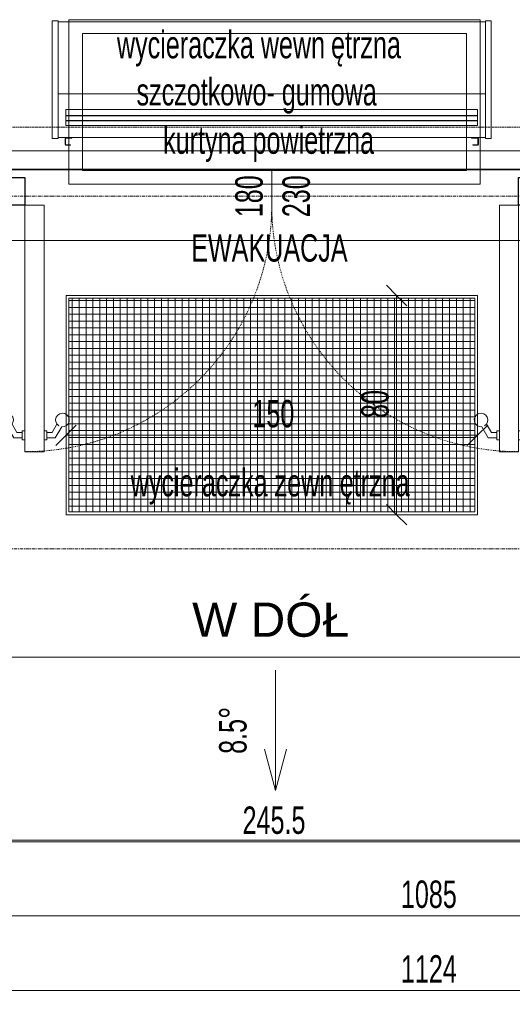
# Model space of a CAD drawing. Header units: centimetres. Extents: x 376 to 6517, y 1901 to 66534.
# Tile 42 of 115: x 2230 to 2410, y 65361 to 65721. Entities that reach past the tile are written whole.
import ezdxf

# ---------------------------------------------------------------- set-up
doc = ezdxf.new("R2010")
doc.units = ezdxf.units.CM
for name, pattern in [('__FK_przerywana', [0.32004, 0.16002, -0.16002]), ('Kreska', [0.635, 0.3175, -0.3175]), ('Linia siatki', [2.2225, 1.27, -0.3175, 0.3175, -0.3175])]:
    doc.linetypes.add(name, pattern=pattern)
for name, color, linetype, lineweight in [('A-ANNO-DIMS', 7, 'Continuous', 5), ('A-ANNO-DIMS-50', 7, 'Continuous', 5), ('A-DETL-GENF', 7, 'Continuous', 5), ('A-DETL-MBND', 7, 'Continuous', 5), ('A-DOOR', 7, 'Continuous', 5), ('A-DOOR-FRAM', 7, 'Continuous', 25), ('A-DOOR-HDLN', 7, 'Kreska', 5), ('A-DOOR-IDEN', 7, 'Continuous', 5), ('A-FLOR', 7, 'Continuous', 5), ('A-FLOR-LEVL', 7, 'Continuous', 5), ('A-FLOR-LEVL-TEXT', 7, 'Continuous', 5), ('A-WALL', 7, 'Continuous', 35), ('G-ANNO-DIMS', 7, 'Continuous', 5), ('G-ANNO-TEXT', 7, 'Continuous', 5), ('I-FURN', 7, 'Continuous', 5), ('I-FURN-IDEN', 7, 'Continuous', 5), ('M-EQPM', 7, 'Continuous', 5), ('S-GRID', 7, 'Continuous', 5)]:
    doc.layers.add(name, color=color, linetype=linetype, lineweight=lineweight)
doc.styles.add('Arial', font='arial.ttf', dxfattribs={"height": 12.5})
doc.styles.add('Arial Narrow_1', font='ARIALN.TTF', dxfattribs={"width": 0.8, "height": 10})
doc.dimstyles.new('standard_wielkość_otworów', dxfattribs={"dimscale": 30.48, "dimtxt": 10.23431, "dimasz": 0.246063, "dimexe": 0.164042, "dimexo": 0.0625, "dimgap": 0, "dimtad": 1, "dimdec": 1, "dimrnd": 0.5, "dimdsep": 46, "dimtxsty": 'Arial Narrow_1', "dimblk1": 'OBLIQUE', "dimblk2": 'OBLIQUE', "dimsah": 1, "dimcen": 0.09, "dimazin": 0, "dimtfac": 1, "dimtdec": 4, "dimtix": 1, "dimtmove": 0, "dimatfit": 3, "dimfxl": 0.164042, "dimfxlon": 1, "dimtvp": 1, "dimtolj": 1, "dimtzin": 0, "dimarcsym": 2})

# ---------------------------------------------------------------- blocks, each defined once
blk = doc.blocks.new('HVAC_Air-Curtains_Tecnosystemi_Air-For3-Wall - 1000-V1-__-00_00 Przyziemie PB')
at = {"layer": 'M-EQPM', "color": 253, "true_color": 0xaaaaaa}
for p, q in [((63806.35, 65677.35), (63806.35, 65720.24)), ((63806.35, 65720.24), (63808.45, 65720.24)), ((63808.45, 65720.24), (63808.45, 65677.35)), ((63808.45, 65720.24), (63808.45, 65719.96)), ((63808.45, 65719.96), (63964.25, 65719.96)), ((63964.25, 65719.96), (63964.25, 65720.24)), ((63964.25, 65720.24), (63966.35, 65720.24)), ((63964.25, 65720.04), (63964.25, 65677.35)), ((63966.35, 65720.24), (63966.35, 65677.35)), ((63964.25, 65693.66), (63808.45, 65693.66)), ((63811.35, 65687.88), (63811.35, 65682.03)), ((63961.35, 65687.88), (63811.35, 65687.88)), ((63961.35, 65682.03), (63961.35, 65687.88)), ((63811.35, 65685.6), (63811.35, 65685.72)), ((63811.35, 65685.72), (63961.35, 65685.72)), ((63961.35, 65685.6), (63811.35, 65685.6)), ((63811.35, 65683.8), (63811.35, 65683.92)), ((63811.35, 65683.92), (63961.35, 65683.92)), ((63961.35, 65683.8), (63811.35, 65683.8)), ((63961.35, 65685.72), (63961.35, 65685.6)), ((63961.35, 65683.92), (63961.35, 65683.8)), ((63811.35, 65682.03), (63961.35, 65682.03)), ((63808.45, 65677.35), (63806.35, 65677.35)), ((63964.25, 65677.66), (63808.45, 65677.66)), ((63808.45, 65677.66), (63808.45, 65677.35)), ((63811.03, 65675.16), (63811.03, 65677.37)), ((63811.18, 65677.36), (63811.18, 65675.16)), ((63811.33, 65677.66), (63813.53, 65677.66)), ((63813.53, 65677.51), (63811.33, 65677.51)), ((63813.53, 65677.66), (63813.53, 65677.51)), ((63959.17, 65677.51), (63959.17, 65677.66)), ((63959.17, 65677.66), (63961.38, 65677.66)), ((63961.37, 65677.51), (63959.17, 65677.51)), ((63961.52, 65675.16), (63961.52, 65677.36)), ((63961.67, 65677.37), (63961.67, 65675.16)), ((63964.25, 65677.35), (63964.25, 65677.66)), ((63966.35, 65677.35), (63964.25, 65677.35)), ((63811.33, 65675.01), (63813.03, 65675.01)), ((63813.03, 65674.86), (63811.33, 65674.86)), ((63813.03, 65675.01), (63813.03, 65674.86)), ((63959.67, 65674.86), (63959.67, 65675.01)), ((63959.67, 65675.01), (63961.38, 65675.01)), ((63961.38, 65674.86), (63959.67, 65674.86))]:
    blk.add_line(p, q, dxfattribs=at)
for centre, radius, start, end in [((63811.33, 65677.37), 0.297, 90, 180), ((63811.33, 65677.36), 0.149, 90, 180), ((63961.37, 65677.36), 0.149, 0, 90), ((63961.38, 65677.37), 0.297, 0, 90), ((63811.33, 65675.16), 0.296, 180, 270), ((63811.33, 65675.16), 0.147, 180, 270), ((63961.38, 65675.16), 0.296, 270, 0), ((63961.38, 65675.16), 0.147, 270, 0)]:
    blk.add_arc(centre, radius, start, end, dxfattribs=at)
blk = doc.blocks.new('Wycieraczka zew - Wycieraczka zew-9121744-__-00_00 Przyziemie PB')
at = {"layer": 'I-FURN'}
for p, q in [((40, 60), (-110, 60)), ((-110, 60), (-110, -20)), ((-109, 59), (39, 59)), ((-109, -19), (-109, 59)), ((-109, -19), (-109, 59)), ((-109, 59), (39, 59)), ((-41.82, 59), (-109, 59)), ((-109, 59), (-109, 4.57)), ((-28.18, 59), (-41.82, 59)), ((39, 59), (-28.18, 59)), ((39, 59), (39, -19)), ((39, 59), (39, -19)), ((39, 4.57), (39, 59)), ((40, -20), (40, 60)), ((-109, 4.57), (-109, -19)), ((39, -19), (39, 4.57)), ((-110, -20), (40, -20)), ((39, -19), (-109, -19)), ((39, -19), (-109, -19)), ((-109, -19), (39, -19))]:
    blk.add_line(p, q, dxfattribs=at)
blk = doc.blocks.new('Wycieraczka wew1 - Wycieraczka wew 2-9214828-__-00_00 Przyziemie PB')
at = {"layer": 'I-FURN'}
for p, q in [((75, -15), (-75, -15)), ((-75, -15), (-75, -75)), ((-75, -75), (-75, -15)), ((-75, -15), (75, -15)), ((75, -75), (75, -15)), ((75, -15), (75, -75)), ((-70, -70), (-70, -20)), ((-70, -20), (70, -20)), ((70, -20), (70, -70)), ((70, -70), (-70, -70)), ((-75, -75), (75, -75)), ((75, -75), (-75, -75))]:
    blk.add_line(p, q, dxfattribs=at)
blk = doc.blocks.new('Drz Drzwi przeszklone x2 ___FK_04_0 ze szprosami - Dz_1 - Z - zwykłe - 151 x 240 _180 x 229_5_ EI 31-V8-__-00_00 Przyziemie PB')
at = {"layer": 'A-DOOR'}
for p, q in [((-83, -3.4), (-90, -3.4)), ((-90, -93.4), (-90, -3.4)), ((-83, -93.4), (-83, -3.4)), ((83, -3.4), (90, -3.4)), ((83, -93.4), (83, -3.4)), ((90, -93.4), (90, -3.4)), ((-94.07, -88.4), (-96.42, -84.33)), ((-92.92, -86.4), (-94.69, -83.33)), ((-91, -85.75), (-91, -89.05)), ((-90, -85.75), (-91, -85.75)), ((-83, -85.75), (-82, -85.75)), ((-82, -85.75), (-82, -89.05)), ((-80.08, -86.4), (-78.31, -83.33)), ((-78.93, -88.4), (-76.58, -84.33)), ((78.93, -88.4), (76.58, -84.33)), ((80.08, -86.4), (78.31, -83.33)), ((82, -85.75), (82, -89.05)), ((83, -85.75), (82, -85.75)), ((90, -85.75), (91, -85.75)), ((91, -85.75), (91, -89.05)), ((92.92, -86.4), (94.69, -83.33)), ((94.07, -88.4), (96.42, -84.33)), ((-94.07, -88.4), (-91, -88.4)), ((-92.92, -86.4), (-91, -86.4)), ((-91, -89.05), (-90, -89.05)), ((-82, -89.05), (-83, -89.05)), ((-80.08, -86.4), (-82, -86.4)), ((-78.93, -88.4), (-82, -88.4)), ((78.93, -88.4), (82, -88.4)), ((80.08, -86.4), (82, -86.4)), ((82, -89.05), (83, -89.05)), ((91, -89.05), (90, -89.05)), ((92.92, -86.4), (91, -86.4)), ((94.07, -88.4), (91, -88.4)), ((-90, -93.4), (-83, -93.4)), ((90, -93.4), (83, -93.4))]:
    blk.add_line(p, q, dxfattribs=at)
for centre, start, end in [((-96.7, -81.85), 301.4052, 276.4218), ((-76.3, -81.85), 263.5782, 238.5948), ((76.3, -81.85), 301.4052, 276.4218), ((96.7, -81.85), 263.5782, 238.5948)]:
    blk.add_arc(centre, 2.5, start, end, dxfattribs=at)
at = {"layer": 'A-DOOR-FRAM'}
for p, q in [((-97, -3.4), (-97, 6.6)), ((-97, 6.6), (-90, 6.6)), ((-90, 6.6), (-90, -3.4)), ((90, -3.4), (90, 6.6)), ((90, 6.6), (97, 6.6)), ((97, 6.6), (97, -3.4)), ((-90, -3.4), (-97, -3.4)), ((97, -3.4), (90, -3.4))]:
    blk.add_line(p, q, dxfattribs=at)
at = {"layer": 'A-DOOR-HDLN'}
for centre, start, end in [((-90, -3.4), 270, 0), ((90, -3.4), 180, 270)]:
    blk.add_arc(centre, 90, start, end, dxfattribs=at)
blk = doc.blocks.new('DIMBLOCK7-__-00_00 Przyziemie PB')
at = {"layer": 'A-ANNO-DIMS-50', "color": 250, "true_color": 0x303030}
for p, q in [((1836.05, 65393.66), (1836.05, 65398.66)), ((1836.05, 65393.66), (1839.8, 65397.41)), ((2920.95, 65393.66), (2920.95, 65398.66)), ((2920.95, 65393.66), (2924.7, 65397.41)), ((1836.05, 65393.66), (1832.3, 65389.91)), ((1836.05, 65393.66), (2920.95, 65393.66)), ((1836.05, 65393.66), (1836.05, 65388.66)), ((2920.95, 65393.66), (2917.2, 65389.91)), ((2920.95, 65393.66), (2920.95, 65388.66))]:
    blk.add_line(p, q, dxfattribs=at)
at = {"layer": 'A-ANNO-DIMS-50', "color": 0, "insert": (2369.07, 65406.58), "char_height": 10, "width": 22.613, "attachment_point": 1, "line_spacing_factor": 0.974696, "style": 'Arial Narrow_1'}
blk.add_mtext('1085', dxfattribs=at)
blk = doc.blocks.new('_Oblique')
at = {"color": 0, "linetype": 'ByBlock', "lineweight": -2}
blk.add_line((-0.5, -0.5), (0.5, 0.5), dxfattribs=at)
blk = doc.blocks.new('DIMBLOCK9-__-00_00 Przyziemie PB')
at = {"layer": 'A-ANNO-DIMS-50', "color": 250, "true_color": 0x303030}
for p, q in [((1816.5, 65366.41), (1816.5, 65371.41)), ((2940.5, 65366.41), (2940.5, 65371.41)), ((1816.5, 65366.41), (1820.25, 65370.16)), ((2940.5, 65366.41), (2944.25, 65370.16)), ((1816.5, 65366.41), (1812.75, 65362.66)), ((1816.5, 65366.41), (2940.5, 65366.41)), ((1816.5, 65366.41), (1816.5, 65361.41)), ((2940.5, 65366.41), (2936.75, 65362.66)), ((2940.5, 65366.41), (2940.5, 65361.41))]:
    blk.add_line(p, q, dxfattribs=at)
at = {"layer": 'A-ANNO-DIMS-50', "color": 0, "insert": (2369.07, 65379.33), "char_height": 10, "width": 22.613, "attachment_point": 1, "line_spacing_factor": 0.974696, "style": 'Arial Narrow_1'}
blk.add_mtext('1124', dxfattribs=at)
blk = doc.blocks.new('DIMBLOCK25-__-00_00 Przyziemie PB')
at = {"layer": 'A-ANNO-DIMS-50', "color": 250, "true_color": 0x303030}
for p, q in [((2367.53, 65620.06), (2363.78, 65623.81)), ((2367.53, 65620.06), (2362.53, 65620.06)), ((2367.53, 65620.06), (2367.53, 65540.06)), ((2367.53, 65620.06), (2371.28, 65616.31)), ((2367.53, 65620.06), (2372.53, 65620.06)), ((2367.53, 65540.06), (2363.78, 65543.81)), ((2367.53, 65540.06), (2362.53, 65540.06)), ((2367.53, 65540.06), (2371.28, 65536.31)), ((2367.53, 65540.06), (2372.53, 65540.06))]:
    blk.add_line(p, q, dxfattribs=at)
at = {"layer": 'A-ANNO-DIMS-50', "color": 0, "insert": (2354.6, 65575.35), "char_height": 10, "width": 11.3065, "attachment_point": 1, "rotation": 90, "line_spacing_factor": 0.974696, "style": 'Arial Narrow_1'}
blk.add_mtext('80', dxfattribs=at)
blk = doc.blocks.new('DIMBLOCK26-__-00_00 Przyziemie PB')
at = {"layer": 'A-ANNO-DIMS-50', "color": 250, "true_color": 0x303030}
for p, q in [((2247, 65569.03), (2247, 65574.03)), ((2247, 65569.03), (2250.75, 65572.78)), ((2397, 65569.03), (2397, 65574.03)), ((2397, 65569.03), (2400.75, 65572.78)), ((2247, 65569.03), (2243.25, 65565.28)), ((2247, 65569.03), (2397, 65569.03)), ((2247, 65569.03), (2247, 65564.03)), ((2397, 65569.03), (2393.25, 65565.28)), ((2397, 65569.03), (2397, 65564.03))]:
    blk.add_line(p, q, dxfattribs=at)
at = {"layer": 'A-ANNO-DIMS-50', "color": 0, "insert": (2314.93, 65581.95), "char_height": 10, "width": 16.9597, "attachment_point": 1, "line_spacing_factor": 0.974696, "style": 'Arial Narrow_1'}
blk.add_mtext('150', dxfattribs=at)
blk = doc.blocks.new('DIMBLOCK30-__-00_00 Przyziemie PB')
at = {"layer": 'A-ANNO-DIMS-50', "color": 250, "true_color": 0x303030}
for p, q in [((2199.15, 65420.67), (2199.15, 65425.67)), ((2444.85, 65420.67), (2444.85, 65425.67)), ((2199.15, 65420.67), (2202.9, 65424.42)), ((2444.85, 65420.67), (2448.6, 65424.42)), ((2199.15, 65420.67), (2195.4, 65416.92)), ((2199.15, 65420.67), (2444.85, 65420.67)), ((2199.15, 65420.67), (2199.15, 65415.67)), ((2444.85, 65420.67), (2441.1, 65416.92)), ((2444.85, 65420.67), (2444.85, 65415.67))]:
    blk.add_line(p, q, dxfattribs=at)
at = {"layer": 'A-ANNO-DIMS-50', "color": 0, "insert": (2311.36, 65433.6), "char_height": 10, "width": 25.537, "attachment_point": 1, "line_spacing_factor": 0.974696, "style": 'Arial Narrow_1'}
blk.add_mtext('245.5', dxfattribs=at)
blk = doc.blocks.new('ODr Oznaczenie drzwi ___FK_4_0 - pb-5810492-__-00_00 Przyziemie PB')
at = {"layer": 'A-DOOR-IDEN'}
blk.add_line((0, -0.1939), (0, 0.1834), dxfattribs=at)

msp = doc.modelspace()

# ---------------------------------------------------------------- hatches: boundary and pattern name
at = {"layer": 'A-DETL-GENF', "true_color": 0x808080}
h = msp.add_hatch(dxfattribs=at)
h.set_pattern_fill('FP_12', color=8, style=0, pattern_type=2)
h.set_pattern_definition([(0, (-61328.2136, 83.225), (0, 2.5), []), (90, (-61328.2136, 83.225), (-2.5, 2e-16), [])])
h.paths.add_polyline_path([(2267.8, 65541.06), (2396, 65541.06), (2396, 65619.06), (2248, 65619.06), (2248, 65541.06), (2261.72, 65541.06)])

# ---------------------------------------------------------------- linework, layer by layer
at = {"layer": 'A-DETL-MBND', "linetype": '__FK_przerywana'}
msp.add_line((2488.25, 65681.46), (2155.75, 65681.46), dxfattribs=at)
at = {"layer": 'A-FLOR'}
for p, q in [((2419, 65666.13), (2225, 65666.13)), ((2225, 65665.91), (2419, 65665.91)), ((2247, 65540.06), (2247, 65620.06)), ((2247, 65620.06), (2397, 65620.06)), ((2397, 65620.06), (2397, 65540.06)), ((2397, 65540.06), (2247, 65540.06)), ((2199.15, 65488.06), (2444.85, 65488.06))]:
    msp.add_line(p, q, dxfattribs=at)
at = {"layer": 'A-FLOR-LEVL'}
for p, q in [((2444.85, 65488.06), (2199.15, 65488.06)), ((2444.85, 65421.36), (2199.15, 65421.36))]:
    msp.add_line(p, q, dxfattribs=at)
at = {"layer": 'A-WALL', "lineweight": 5}
for p, q in [((2225, 65672.86), (2419, 65672.86)), ((2419, 65640.06), (2225, 65640.06))]:
    msp.add_line(p, q, dxfattribs=at)
at = {"layer": 'G-ANNO-DIMS'}
for p, q in [((2323.4, 65483.29), (2323.4, 65439.48)), ((2323.4, 65439.48), (2319.38, 65454.48)), ((2323.4, 65439.48), (2327.42, 65454.48))]:
    msp.add_line(p, q, dxfattribs=at)
at = {"layer": 'S-GRID', "color": 9, "linetype": 'Linia siatki', "true_color": 0xc0c0c0}
for p, q in [((1647.86, 65656.29), (3077.65, 65656.29)), ((1647.86, 65527.61), (3077.65, 65527.61))]:
    msp.add_line(p, q, dxfattribs=at)

# ---------------------------------------------------------------- block references
at = {"layer": 'A-DOOR'}
msp.add_blockref('Drz Drzwi przeszklone x2 ___FK_04_0 ze szprosami - Dz_1 - Z - zwykłe - 151 x 240 _180 x 229_5_ EI 31-V8-__-00_00 Przyziemie PB', (2322, 65656.46), dxfattribs=at)
at = {"layer": 'A-DOOR-IDEN', "xscale": 49.99999999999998, "yscale": 49.99999999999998, "zscale": 49.99999999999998}
msp.add_blockref('ODr Oznaczenie drzwi ___FK_4_0 - pb-5810492-__-00_00 Przyziemie PB', (2322, 65656.46), dxfattribs=at)
at = {"layer": 'I-FURN'}
for name, p in [('Wycieraczka wew1 - Wycieraczka wew 2-9214828-__-00_00 Przyziemie PB', (2323, 65735.69)), ('Wycieraczka zew - Wycieraczka zew-9121744-__-00_00 Przyziemie PB', (2357, 65560.06))]:
    msp.add_blockref(name, p, dxfattribs=at)
at = {"layer": 'M-EQPM', "color": 253, "true_color": 0xaaaaaa}
msp.add_blockref('HVAC_Air-Curtains_Tecnosystemi_Air-For3-Wall - 1000-V1-__-00_00 Przyziemie PB', (-61564.36, 0), dxfattribs=at)

# ---------------------------------------------------------------- texts
at = {"layer": 'A-DOOR-IDEN', "char_height": 10, "width": 19.2405, "attachment_point": 1, "rotation": 90, "style": 'Arial Narrow_1'}
for s, insert in [('180', (2308.69, 65648.62)), ('230', (2325.89, 65648.62))]:
    msp.add_mtext(s, dxfattribs=dict(at, insert=insert))
at = {"layer": 'A-DOOR-IDEN', "color": 1, "true_color": 0xff0000, "insert": (2292.63, 65642.39), "char_height": 10, "width": 70.8692, "attachment_point": 1, "style": 'Arial Narrow_1'}
msp.add_mtext('EWAKUACJA', dxfattribs=at)
at = {"layer": 'A-FLOR-LEVL-TEXT', "insert": (2292.96, 65508.02), "char_height": 12.5, "width": 69.6916, "attachment_point": 1, "line_spacing_factor": 0.941778, "style": 'Arial', "bg_fill": 3, "box_fill_scale": 1.25, "bg_fill_color": 256, "bg_fill_true_color": 13158600, "bg_fill_transparency": 0}
msp.add_mtext('W DÓŁ', dxfattribs=at)
at = {"layer": 'G-ANNO-DIMS', "insert": (2302.81, 65452.79), "char_height": 10, "width": 20.6311, "attachment_point": 1, "rotation": 90, "line_spacing_factor": 0.974696, "style": 'Arial Narrow_1', "bg_fill": 3, "box_fill_scale": 1.25, "bg_fill_color": 256, "bg_fill_true_color": 13158600, "bg_fill_transparency": 0}
msp.add_mtext('8.5°', dxfattribs=at)
at = {"layer": 'G-ANNO-TEXT', "insert": (2282.39, 65681.75), "char_height": 10, "width": 96.5232, "attachment_point": 1, "style": 'Arial Narrow_1'}
msp.add_mtext('kurtyna powietrzna', dxfattribs=at)
at = {"layer": 'I-FURN-IDEN', "char_height": 10, "attachment_point": 1, "style": 'Arial Narrow_1'}
for s, insert, width in [('wycieraczka wewn', (2265.56, 65716.6), 94.5991), ('ętrzna', (2343.61, 65716.6), 32.0675), ('szczotkowo- gumowa', (2272.7, 65699.4), 109.3502), ('ętrzna', (2346.77, 65556.77), 32.0675), ('wycieraczka zewn', (2270.57, 65556.77), 92.3544)]:
    msp.add_mtext(s, dxfattribs=dict(at, insert=insert, width=width))

# ---------------------------------------------------------------- dimensions: what is measured, and where the dimension line sits
at = {"layer": 'A-ANNO-DIMS', "color": 250, "true_color": 0x303030}
dim = msp.add_linear_dim(base=(2367.53, 65540.06), p1=(2372.53, 65620.06), p2=(2372.53, 65540.06), angle=90, dimstyle='standard_wielkość_otworów', override={"dimpost": '<>', "dimfxl": 80}, dxfattribs=at)
dim.commit()
dim.dimension.update_dxf_attribs({"geometry": 'DIMBLOCK25-__-00_00 Przyziemie PB', "text_midpoint": (2362.42, 65580.06)})
for base, p1, p2, override, picture, middle in [((2397, 65569.03), (2247, 65574.03), (2397, 65574.03), {"dimpost": '<>', "dimfxl": 150}, 'DIMBLOCK26-__-00_00 Przyziemie PB', (2322, 65574.14)), ((2444.85, 65420.67), (2199.15, 65425.67), (2444.85, 65425.67), {"dimpost": '<>', "dimfxl": 245.7}, 'DIMBLOCK30-__-00_00 Przyziemie PB', (2322, 65425.78)), ((2920.95, 65393.66), (1836.05, 65398.66), (2920.95, 65398.66), {"dimpost": '<>', "dimfxl": 1084.9}, 'DIMBLOCK7-__-00_00 Przyziemie PB', (2378.5, 65398.76)), ((2940.5, 65366.41), (1816.5, 65371.41), (2940.5, 65371.41), {"dimpost": '<>', "dimfxl": 1124}, 'DIMBLOCK9-__-00_00 Przyziemie PB', (2378.5, 65371.43))]:
    dim = msp.add_linear_dim(base=base, p1=p1, p2=p2, dimstyle='standard_wielkość_otworów', override=override, dxfattribs=at)
    dim.commit()
    dim.dimension.update_dxf_attribs({"geometry": picture, "text_midpoint": middle})

doc.saveas('drawing.dxf')
